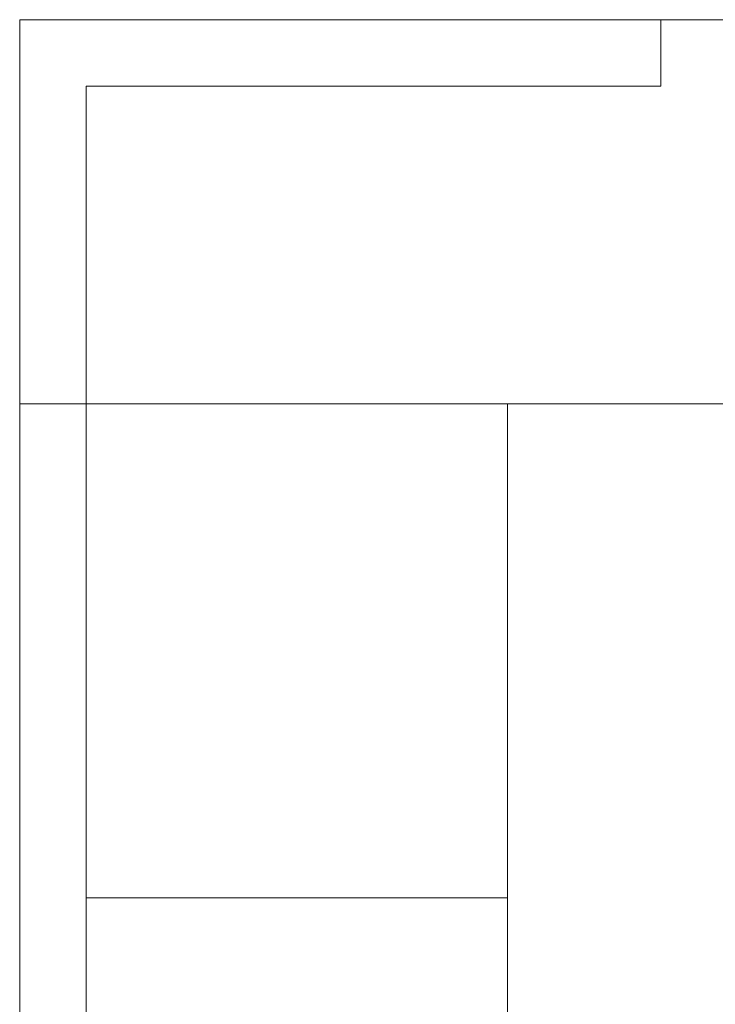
# Model space of a CAD drawing. Header units: millimetres. Extents: x 53645 to 137188, y 78097 to 135542.
# Tile 242 of 256: x 115260 to 116672, y 124496 to 126496. Entities that reach past the tile are written whole.
import ezdxf

# ---------------------------------------------------------------- set-up
doc = ezdxf.new("R2010")
doc.units = ezdxf.units.MM
doc.layers.add('furniture', color=36, linetype='Continuous', lineweight=0)

msp = doc.modelspace()

# ---------------------------------------------------------------- linework, layer by layer
at = {"layer": 'furniture'}
for p, q in [((116561.6, 126360.7), (116561.6, 126495.7)), ((115395.3, 125715.7), (115395.3, 126360.7)), ((115395.3, 126360.7), (116561.6, 126360.7)), ((115260.3, 125715.7), (115260.3, 123593.7)), ((115395.3, 125715.7), (115395.3, 123728.7)), ((116250.3, 123593.7), (116250.3, 125715.7)), ((115395.3, 124712.2), (116250.3, 124712.2))]:
    msp.add_line(p, q, dxfattribs=at)
msp.add_lwpolyline([(115260.3, 125715.7), (115260.3, 126495.7), (116760.3, 126495.7), (116760.3, 125715.7)], close=True, dxfattribs=at)

doc.saveas('drawing.dxf')
